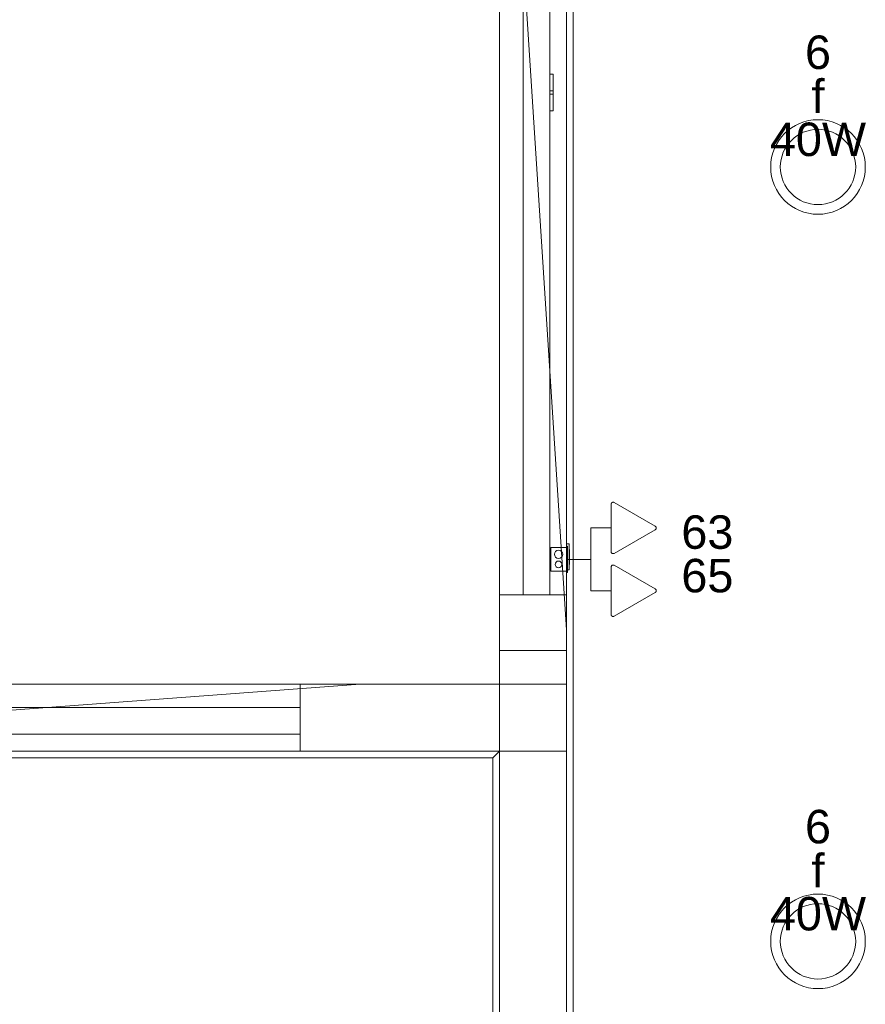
# Model space of a CAD drawing. Extents: x 5066 to 9756, y -2696 to -1109.
# Tile 223 of 248: x 9417.35 to 9422.4, y -2565.55 to -2559.67. Entities that reach past the tile are written whole.
import ezdxf

# ---------------------------------------------------------------- set-up
doc = ezdxf.new("R2010")
doc.units = 0
doc.header["$MEASUREMENT"] = 0
doc.linetypes.add('NULL', pattern=[0])
for name, color, linetype, lineweight in [('EL-Tomadas', 150, 'CONTINUOUS', 20), ('IFC-Caixa de passagem-Contorno', 44, 'CONTINUOUS', 5), ('IFC-Elemento construtivo genérico-Contorno', 253, 'CONTINUOUS', 5), ('IFC-Janela-Contorno', 142, 'CONTINUOUS', 5), ('IFC-Parede padrão-Contorno', 44, 'CONTINUOUS', 5), ('IFC-Parte de elemento de construção-Contorno', 253, 'CONTINUOUS', 5), ('IFC-Pilar-Contorno', 83, 'CONTINUOUS', 5), ('P-SIMBOL', 172, 'CONTINUOUS', 20)]:
    doc.layers.add(name, color=color, linetype=linetype, lineweight=lineweight)
doc.layers.add('textos', color=2, linetype='CONTINUOUS')
doc.styles.add('Arial', font='arial.ttf')

msp = doc.modelspace()

# ---------------------------------------------------------------- linework, layer by layer
at = {"layer": 'EL-Tomadas'}
for p, q in [((9420.8778, -2562.8464), (9420.8779, -2562.5631)), ((9420.8959, -2562.5527), (9421.1412, -2562.6943)), ((9420.7573, -2562.8922), (9420.7573, -2562.7047)), ((9420.8779, -2562.7047), (9420.7573, -2562.7047)), ((9421.1412, -2562.7151), (9420.8958, -2562.8567)), ((9420.7573, -2562.8922), (9420.618, -2562.8922)), ((9420.7573, -2562.8922), (9420.7573, -2563.0797)), ((9420.8959, -2562.9277), (9421.1412, -2563.0693)), ((9420.8778, -2563.2214), (9420.8779, -2562.9381)), ((9420.8779, -2563.0797), (9420.7573, -2563.0797)), ((9421.1412, -2563.0901), (9420.8958, -2563.2317))]:
    msp.add_line(p, q, dxfattribs=at)
for points in [[(9420.8959, -2562.5527), (9420.8947, -2562.5521), (9420.8934, -2562.5516), (9420.892, -2562.5513), (9420.8906, -2562.5511), (9420.8892, -2562.5511), (9420.8878, -2562.5513), (9420.8865, -2562.5516), (9420.8852, -2562.5521), (9420.8839, -2562.5527), (9420.8828, -2562.5535), (9420.8817, -2562.5544), (9420.8807, -2562.5554), (9420.8799, -2562.5565), (9420.8792, -2562.5577), (9420.8786, -2562.559), (9420.8782, -2562.5603), (9420.878, -2562.5617), (9420.8779, -2562.5631)], [(9421.1412, -2562.7151), (9421.1423, -2562.7143), (9421.1434, -2562.7134), (9421.1444, -2562.7124), (9421.1452, -2562.7113), (9421.1459, -2562.7101), (9421.1464, -2562.7088), (9421.1468, -2562.7075), (9421.1471, -2562.7061), (9421.1472, -2562.7047), (9421.1471, -2562.7033), (9421.1468, -2562.7019), (9421.1464, -2562.7006), (9421.1459, -2562.6993), (9421.1452, -2562.6981), (9421.1444, -2562.697), (9421.1434, -2562.696), (9421.1423, -2562.6951), (9421.1412, -2562.6943)], [(9420.8778, -2562.8464), (9420.8779, -2562.8477), (9420.8781, -2562.8491), (9420.8785, -2562.8505), (9420.8791, -2562.8517), (9420.8798, -2562.8529), (9420.8806, -2562.8541), (9420.8815, -2562.8551), (9420.8826, -2562.856), (9420.8838, -2562.8567), (9420.885, -2562.8574), (9420.8863, -2562.8579), (9420.8877, -2562.8582), (9420.8891, -2562.8583), (9420.8905, -2562.8583), (9420.8919, -2562.8582), (9420.8932, -2562.8579), (9420.8945, -2562.8574), (9420.8958, -2562.8567)], [(9420.8959, -2562.9277), (9420.8947, -2562.9271), (9420.8934, -2562.9266), (9420.892, -2562.9263), (9420.8906, -2562.9261), (9420.8892, -2562.9261), (9420.8878, -2562.9263), (9420.8865, -2562.9266), (9420.8852, -2562.9271), (9420.8839, -2562.9277), (9420.8828, -2562.9285), (9420.8817, -2562.9294), (9420.8807, -2562.9304), (9420.8799, -2562.9315), (9420.8792, -2562.9327), (9420.8786, -2562.934), (9420.8782, -2562.9353), (9420.878, -2562.9367), (9420.8779, -2562.9381)], [(9421.1412, -2563.0901), (9421.1423, -2563.0893), (9421.1434, -2563.0884), (9421.1444, -2563.0874), (9421.1452, -2563.0863), (9421.1459, -2563.0851), (9421.1464, -2563.0838), (9421.1468, -2563.0825), (9421.1471, -2563.0811), (9421.1472, -2563.0797), (9421.1471, -2563.0783), (9421.1468, -2563.0769), (9421.1464, -2563.0756), (9421.1459, -2563.0743), (9421.1452, -2563.0731), (9421.1444, -2563.072), (9421.1434, -2563.071), (9421.1423, -2563.0701), (9421.1412, -2563.0693)], [(9420.8778, -2563.2214), (9420.8779, -2563.2227), (9420.8781, -2563.2241), (9420.8785, -2563.2255), (9420.8791, -2563.2267), (9420.8798, -2563.2279), (9420.8806, -2563.2291), (9420.8815, -2563.2301), (9420.8826, -2563.231), (9420.8838, -2563.2317), (9420.885, -2563.2324), (9420.8863, -2563.2329), (9420.8877, -2563.2332), (9420.8891, -2563.2333), (9420.8905, -2563.2333), (9420.8919, -2563.2332), (9420.8932, -2563.2329), (9420.8945, -2563.2324), (9420.8958, -2563.2317)]]:
    msp.add_lwpolyline(points, dxfattribs=at)
at = {"layer": 'IFC-Caixa de passagem-Contorno'}
for p, q in [((9420.612, -2562.9702), (9420.612, -2562.8142)), ((9420.618, -2562.8142), (9420.612, -2562.8142)), ((9420.618, -2562.9702), (9420.618, -2562.8142)), ((9420.517, -2562.9622), (9420.517, -2562.8222)), ((9420.612, -2562.8222), (9420.517, -2562.8222)), ((9420.612, -2562.9622), (9420.517, -2562.9622)), ((9420.618, -2562.9702), (9420.612, -2562.9702))]:
    msp.add_line(p, q, dxfattribs=at)
for centre, radius in [((9420.5644, -2562.8622), 0.025), ((9420.5644, -2562.9222), 0.0199)]:
    msp.add_circle(centre, radius, dxfattribs=at)
at = {"layer": 'IFC-Elemento construtivo genérico-Contorno', "color": 8, "lineweight": 5}
for p, q in [((9420.6119, -2562.7995), (9420.6279, -2562.7995)), ((9420.6279, -2562.9555), (9420.6279, -2562.7995)), ((9420.6279, -2562.8325), (9420.6295, -2562.8325)), ((9420.6295, -2562.9225), (9420.6295, -2562.8325)), ((9420.6279, -2562.9225), (9420.6295, -2562.9225)), ((9420.6119, -2562.9555), (9420.6279, -2562.9555))]:
    msp.add_line(p, q, dxfattribs=at)
at = {"layer": 'IFC-Janela-Contorno', "color": 8, "lineweight": 5}
for p, q in [((9420.3519, -2563.1039), (9420.3519, -2557.1039)), ((9420.5119, -2563.1039), (9420.5119, -2557.1039)), ((9420.5119, -2559.9939), (9420.5319, -2559.9939)), ((9420.5319, -2560.1139), (9420.5319, -2559.9939)), ((9420.5119, -2560.0939), (9420.5319, -2560.0939)), ((9420.5119, -2560.1139), (9420.5319, -2560.1139)), ((9420.5319, -2560.2139), (9420.5319, -2560.0939)), ((9420.5119, -2560.2139), (9420.5319, -2560.2139)), ((9414.0214, -2563.7772), (9419.0214, -2563.7772)), ((9414.0214, -2563.9372), (9419.0214, -2563.9372))]:
    msp.add_line(p, q, dxfattribs=at)
at = {"layer": 'IFC-Parede padrão-Contorno', "color": 8, "lineweight": 5}
for p, q in [((9420.2119, -2563.1039), (9420.2119, -2557.1039)), ((9420.2119, -2557.1039), (9420.6119, -2563.3126)), ((9420.6119, -2563.1039), (9420.6119, -2557.1039)), ((9420.2119, -2563.1039), (9420.3519, -2563.1039)), ((9420.2119, -2563.3126), (9420.2119, -2563.1039)), ((9420.3519, -2563.1039), (9420.6119, -2563.1039)), ((9420.6119, -2563.3126), (9420.6119, -2563.1039)), ((9420.2119, -2563.6372), (9420.2119, -2563.3126)), ((9420.6119, -2563.6372), (9420.6119, -2563.3126)), ((9414.0214, -2563.6372), (9419.0214, -2563.6372)), ((9414.0214, -2564.0372), (9419.3785, -2563.6372)), ((9419.0214, -2563.7772), (9419.0214, -2563.6372)), ((9419.0214, -2563.6372), (9419.3785, -2563.6372)), ((9419.3785, -2563.6372), (9420.2119, -2563.6372)), ((9420.2119, -2566.8773), (9420.2119, -2563.6372)), ((9420.2119, -2563.6372), (9420.4519, -2563.6372)), ((9420.3719, -2563.6372), (9420.6119, -2563.6372)), ((9420.6119, -2565.7973), (9420.6119, -2563.6372)), ((9419.0214, -2564.0372), (9419.0214, -2563.7772)), ((9414.0214, -2564.0372), (9419.0214, -2564.0372)), ((9419.0214, -2564.0372), (9419.3785, -2564.0372)), ((9419.3785, -2564.0372), (9420.2119, -2564.0372))]:
    msp.add_line(p, q, dxfattribs=at)
at = {"layer": 'IFC-Parte de elemento de construção-Contorno', "color": 8, "lineweight": 5}
for p, q in [((9420.6519, -2569.2772), (9420.6519, -2549.3435)), ((9420.6119, -2563.3126), (9420.6119, -2563.1039)), ((9420.1719, -2564.0772), (9420.2119, -2564.0372)), ((9412.6554, -2564.0772), (9420.1719, -2564.0772)), ((9420.1719, -2568.9973), (9420.1719, -2564.0772))]:
    msp.add_line(p, q, dxfattribs=at)
at = {"layer": 'IFC-Pilar-Contorno', "color": 146, "lineweight": 5, "true_color": 0x105689}
for p, q in [((9420.2119, -2563.4373), (9420.6119, -2563.4373)), ((9420.2119, -2563.8072), (9420.2119, -2563.4373)), ((9420.2119, -2563.4373), (9420.3654, -2563.4373)), ((9420.3654, -2563.4373), (9420.6119, -2563.4373)), ((9420.6119, -2564.0373), (9420.6119, -2563.4373)), ((9420.6119, -2563.6674), (9420.6119, -2563.4373)), ((9420.6119, -2564.0373), (9420.6119, -2563.6674)), ((9420.2119, -2564.0373), (9420.2119, -2563.8072)), ((9420.2119, -2564.0373), (9420.4585, -2564.0373)), ((9420.4585, -2564.0373), (9420.6119, -2564.0373))]:
    msp.add_line(p, q, dxfattribs=at)
at = {"layer": 'P-SIMBOL'}
for centre, radius in [((9422.1132, -2560.5485), 0.2825), ((9422.1132, -2560.5485), 0.225), ((9422.1132, -2565.1741), 0.2825), ((9422.1132, -2565.1741), 0.225)]:
    msp.add_circle(centre, radius, dxfattribs=at)

# ---------------------------------------------------------------- texts
at = {"layer": 'textos', "linetype": 'NULL', "char_height": 0.2, "line_spacing_factor": 0.6, "style": 'Arial'}
for s, insert, width, attachment_point in [('6', (9422.1132, -2559.966), 0.311445, 8), ('f', (9422.1132, -2560.226), 0.155586, 8), ('40W', (9422.1132, -2560.486), 1.151445, 8), ('63', (9421.2972, -2562.8322), 0.622891, 7), ('65', (9421.2972, -2563.0922), 0.622891, 7), ('6', (9422.1132, -2564.5916), 0.311445, 8), ('f', (9422.1132, -2564.8516), 0.155586, 8), ('40W', (9422.1132, -2565.1116), 1.151445, 8)]:
    msp.add_mtext(s, dxfattribs=dict(at, insert=insert, width=width, attachment_point=attachment_point))

doc.saveas('drawing.dxf')
